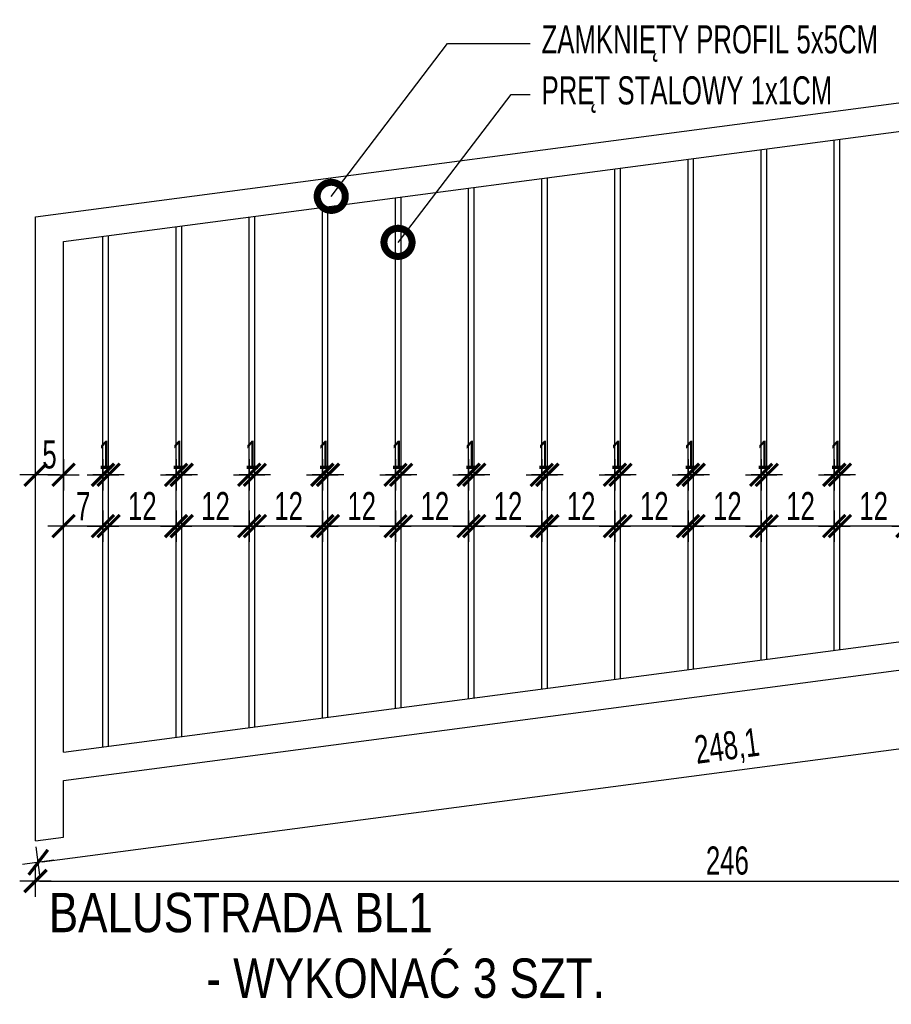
# Model space of a CAD drawing. Header units: millimetres. Extents: x 110792 to 170831, y 17890 to 25890.
# Tile 30 of 44: x 167611 to 167766, y 21319 to 21494. Entities that reach past the tile are written whole.
import ezdxf
from ezdxf import colors
from ezdxf.entities.mleader import LeaderData, LeaderLine
from ezdxf.math import Vec2, Vec3

# ---------------------------------------------------------------- set-up
doc = ezdxf.new("R2010")
doc.units = ezdxf.units.MM
doc.layers.get('DEFPOINTS').update_dxf_attribs({"lineweight": 9})
for name, color, linetype in [('_HSA_OPIS', 43, 'Continuous'), ('_HSA_WIDOKOWE_CIENKIE', 8, 'Continuous'), ('_HSA_WYM_20', 141, 'Continuous'), ('_HSA_ŚCIANY_CIENKIE', 2, 'Continuous')]:
    doc.layers.add(name, color=color, linetype=linetype)
doc.styles.add('ARIAL_20', font='Arial Narrow.ttf', dxfattribs={"width": 0.8, "height": 5})
doc.styles.add('ARIAL_30', font='Arial.ttf', dxfattribs={"width": 0.8, "height": 7})
doc.dimstyles.new('WYM_WEWN_20', dxfattribs={"dimscale": 0.7, "dimtxt": 5, "dimasz": 1, "dimexe": 10, "dimexo": 0, "dimgap": 1.5, "dimtad": 1, "dimdec": 1, "dimrnd": 1e-05, "dimtxsty": 'ARIAL_20', "dimblk": 'Wym-03', "dimcen": 0, "dimdle": 10, "dimse1": 1, "dimse2": 1, "dimclrt": 256, "dimazin": 2, "dimtfac": 1, "dimtdec": 1, "dimtix": 1, "dimtmove": 2, "dimatfit": 0, "dimfxl": 1, "dimtolj": 1, "dimtzin": 0, "dimarcsym": 0})

# ---------------------------------------------------------------- blocks, each defined once
blk = doc.blocks.new('Wym-03')
for p, q in [((0, 4), (0, -4)), ((-4, 0), (4, 0))]:
    blk.add_line(p, q)
blk.add_lwpolyline([(-2.83, -2.83, 0.8, 0.8, 0), (2.83, 2.83, 0.05, 0.05, 0)], format="xyseb")
blk = doc.blocks.new('*D314')
at = {"layer": '_HSA_WYM_20', "color": 0, "lineweight": -2, "transparency": 16777216}
blk.add_line((167614.81, 21341.19), (167859.41, 21341.19), dxfattribs=at)
at = {"layer": 'DEFPOINTS', "color": 0, "transparency": 16777216}
for p in [(167860.11, 21380.79), (167614.11, 21349.06), (167860.11, 21341.19)]:
    blk.add_point(p, dxfattribs=at)
at = {"layer": '_HSA_WYM_20', "color": 0, "lineweight": -2, "transparency": 16777216, "xscale": 0.7, "yscale": 0.7, "zscale": 0.7, "rotation": 180}
blk.add_blockref('Wym-03', (167614.11, 21341.19), dxfattribs=at)
at = {"layer": '_HSA_WYM_20', "color": 0, "lineweight": -2, "transparency": 16777216, "xscale": 0.7, "yscale": 0.7, "zscale": 0.7}
blk.add_blockref('Wym-03', (167860.11, 21341.19), dxfattribs=at)
at = {"layer": '_HSA_WYM_20', "transparency": 16777216, "insert": (167737.11, 21344.8), "char_height": 5, "attachment_point": 5, "style": 'ARIAL_20'}
blk.add_mtext('\\A1;246', dxfattribs=at)
blk = doc.blocks.new('*D334')
at = {"layer": '_HSA_WYM_20', "color": 0, "lineweight": -2, "transparency": 16777216}
blk.add_line((167768.41, 21404.29), (167757.81, 21404.29), dxfattribs=at)
at = {"layer": 'DEFPOINTS', "color": 0, "transparency": 16777216}
for p in [(167757.11, 21404.29), (167757.11, 21394.2), (167769.11, 21394.2)]:
    blk.add_point(p, dxfattribs=at)
at = {"layer": '_HSA_WYM_20', "color": 0, "lineweight": -2, "transparency": 16777216, "xscale": 0.7, "yscale": 0.7, "zscale": 0.7, "rotation": 180}
blk.add_blockref('Wym-03', (167757.11, 21404.29), dxfattribs=at)
at = {"layer": '_HSA_WYM_20', "color": 0, "lineweight": -2, "transparency": 16777216, "xscale": 0.7, "yscale": 0.7, "zscale": 0.7}
blk.add_blockref('Wym-03', (167769.11, 21404.29), dxfattribs=at)
at = {"layer": '_HSA_WYM_20', "transparency": 16777216, "insert": (167763.11, 21407.85), "char_height": 5, "attachment_point": 5, "style": 'ARIAL_20'}
blk.add_mtext('\\A1;12', dxfattribs=at)
blk = doc.blocks.new('*D335')
at = {"layer": '_HSA_WYM_20', "color": 0, "lineweight": -2, "transparency": 16777216}
for p, q in [((167755.41, 21413.41), (167754.71, 21413.41)), ((167757.11, 21413.41), (167756.11, 21413.41)), ((167757.81, 21413.41), (167758.51, 21413.41))]:
    blk.add_line(p, q, dxfattribs=at)
at = {"layer": 'DEFPOINTS', "color": 0, "transparency": 16777216}
for p in [(167756.11, 21413.41), (167756.11, 21404.29), (167757.11, 21404.29)]:
    blk.add_point(p, dxfattribs=at)
at = {"layer": '_HSA_WYM_20', "color": 0, "lineweight": -2, "transparency": 16777216, "xscale": 0.7, "yscale": 0.7, "zscale": 0.7}
blk.add_blockref('Wym-03', (167756.11, 21413.41), dxfattribs=at)
at = {"layer": '_HSA_WYM_20', "color": 0, "lineweight": -2, "transparency": 16777216, "xscale": 0.7, "yscale": 0.7, "zscale": 0.7, "rotation": 180}
blk.add_blockref('Wym-03', (167757.11, 21413.41), dxfattribs=at)
at = {"layer": '_HSA_WYM_20', "transparency": 16777216, "insert": (167756.61, 21416.97), "char_height": 5, "attachment_point": 5, "style": 'ARIAL_20'}
blk.add_mtext('\\A1;1', dxfattribs=at)
blk = doc.blocks.new('*D336')
at = {"layer": '_HSA_WYM_20', "color": 0, "lineweight": -2, "transparency": 16777216}
blk.add_line((167755.41, 21404.29), (167744.81, 21404.29), dxfattribs=at)
at = {"layer": 'DEFPOINTS', "color": 0, "transparency": 16777216}
for p in [(167744.11, 21404.29), (167744.11, 21394.2), (167756.11, 21394.2)]:
    blk.add_point(p, dxfattribs=at)
at = {"layer": '_HSA_WYM_20', "color": 0, "lineweight": -2, "transparency": 16777216, "xscale": 0.7, "yscale": 0.7, "zscale": 0.7, "rotation": 180}
blk.add_blockref('Wym-03', (167744.11, 21404.29), dxfattribs=at)
at = {"layer": '_HSA_WYM_20', "color": 0, "lineweight": -2, "transparency": 16777216, "xscale": 0.7, "yscale": 0.7, "zscale": 0.7}
blk.add_blockref('Wym-03', (167756.11, 21404.29), dxfattribs=at)
at = {"layer": '_HSA_WYM_20', "transparency": 16777216, "insert": (167750.11, 21407.85), "char_height": 5, "attachment_point": 5, "style": 'ARIAL_20'}
blk.add_mtext('\\A1;12', dxfattribs=at)
blk = doc.blocks.new('*D337')
at = {"layer": '_HSA_WYM_20', "color": 0, "lineweight": -2, "transparency": 16777216}
for p, q in [((167742.41, 21413.41), (167741.71, 21413.41)), ((167744.11, 21413.41), (167743.11, 21413.41)), ((167744.81, 21413.41), (167745.51, 21413.41))]:
    blk.add_line(p, q, dxfattribs=at)
at = {"layer": 'DEFPOINTS', "color": 0, "transparency": 16777216}
for p in [(167743.11, 21413.41), (167743.11, 21404.29), (167744.11, 21404.29)]:
    blk.add_point(p, dxfattribs=at)
at = {"layer": '_HSA_WYM_20', "color": 0, "lineweight": -2, "transparency": 16777216, "xscale": 0.7, "yscale": 0.7, "zscale": 0.7}
blk.add_blockref('Wym-03', (167743.11, 21413.41), dxfattribs=at)
at = {"layer": '_HSA_WYM_20', "color": 0, "lineweight": -2, "transparency": 16777216, "xscale": 0.7, "yscale": 0.7, "zscale": 0.7, "rotation": 180}
blk.add_blockref('Wym-03', (167744.11, 21413.41), dxfattribs=at)
at = {"layer": '_HSA_WYM_20', "transparency": 16777216, "insert": (167743.61, 21416.97), "char_height": 5, "attachment_point": 5, "style": 'ARIAL_20'}
blk.add_mtext('\\A1;1', dxfattribs=at)
blk = doc.blocks.new('*D338')
at = {"layer": '_HSA_WYM_20', "color": 0, "lineweight": -2, "transparency": 16777216}
blk.add_line((167742.41, 21404.29), (167731.81, 21404.29), dxfattribs=at)
at = {"layer": 'DEFPOINTS', "color": 0, "transparency": 16777216}
for p in [(167731.11, 21404.29), (167731.11, 21394.2), (167743.11, 21394.2)]:
    blk.add_point(p, dxfattribs=at)
at = {"layer": '_HSA_WYM_20', "color": 0, "lineweight": -2, "transparency": 16777216, "xscale": 0.7, "yscale": 0.7, "zscale": 0.7, "rotation": 180}
blk.add_blockref('Wym-03', (167731.11, 21404.29), dxfattribs=at)
at = {"layer": '_HSA_WYM_20', "color": 0, "lineweight": -2, "transparency": 16777216, "xscale": 0.7, "yscale": 0.7, "zscale": 0.7}
blk.add_blockref('Wym-03', (167743.11, 21404.29), dxfattribs=at)
at = {"layer": '_HSA_WYM_20', "transparency": 16777216, "insert": (167737.11, 21407.85), "char_height": 5, "attachment_point": 5, "style": 'ARIAL_20'}
blk.add_mtext('\\A1;12', dxfattribs=at)
blk = doc.blocks.new('*D339')
at = {"layer": '_HSA_WYM_20', "color": 0, "lineweight": -2, "transparency": 16777216}
for p, q in [((167729.41, 21413.41), (167728.71, 21413.41)), ((167731.11, 21413.41), (167730.11, 21413.41)), ((167731.81, 21413.41), (167732.51, 21413.41))]:
    blk.add_line(p, q, dxfattribs=at)
at = {"layer": 'DEFPOINTS', "color": 0, "transparency": 16777216}
for p in [(167730.11, 21413.41), (167730.11, 21404.29), (167731.11, 21404.29)]:
    blk.add_point(p, dxfattribs=at)
at = {"layer": '_HSA_WYM_20', "color": 0, "lineweight": -2, "transparency": 16777216, "xscale": 0.7, "yscale": 0.7, "zscale": 0.7}
blk.add_blockref('Wym-03', (167730.11, 21413.41), dxfattribs=at)
at = {"layer": '_HSA_WYM_20', "color": 0, "lineweight": -2, "transparency": 16777216, "xscale": 0.7, "yscale": 0.7, "zscale": 0.7, "rotation": 180}
blk.add_blockref('Wym-03', (167731.11, 21413.41), dxfattribs=at)
at = {"layer": '_HSA_WYM_20', "transparency": 16777216, "insert": (167730.61, 21416.97), "char_height": 5, "attachment_point": 5, "style": 'ARIAL_20'}
blk.add_mtext('\\A1;1', dxfattribs=at)
blk = doc.blocks.new('*D340')
at = {"layer": '_HSA_WYM_20', "color": 0, "lineweight": -2, "transparency": 16777216}
blk.add_line((167729.41, 21404.29), (167718.81, 21404.29), dxfattribs=at)
at = {"layer": 'DEFPOINTS', "color": 0, "transparency": 16777216}
for p in [(167718.11, 21404.29), (167718.11, 21394.2), (167730.11, 21394.2)]:
    blk.add_point(p, dxfattribs=at)
at = {"layer": '_HSA_WYM_20', "color": 0, "lineweight": -2, "transparency": 16777216, "xscale": 0.7, "yscale": 0.7, "zscale": 0.7, "rotation": 180}
blk.add_blockref('Wym-03', (167718.11, 21404.29), dxfattribs=at)
at = {"layer": '_HSA_WYM_20', "color": 0, "lineweight": -2, "transparency": 16777216, "xscale": 0.7, "yscale": 0.7, "zscale": 0.7}
blk.add_blockref('Wym-03', (167730.11, 21404.29), dxfattribs=at)
at = {"layer": '_HSA_WYM_20', "transparency": 16777216, "insert": (167724.11, 21407.85), "char_height": 5, "attachment_point": 5, "style": 'ARIAL_20'}
blk.add_mtext('\\A1;12', dxfattribs=at)
blk = doc.blocks.new('*D341')
at = {"layer": '_HSA_WYM_20', "color": 0, "lineweight": -2, "transparency": 16777216}
for p, q in [((167716.41, 21413.41), (167715.71, 21413.41)), ((167718.11, 21413.41), (167717.11, 21413.41)), ((167718.81, 21413.41), (167719.51, 21413.41))]:
    blk.add_line(p, q, dxfattribs=at)
at = {"layer": 'DEFPOINTS', "color": 0, "transparency": 16777216}
for p in [(167717.11, 21413.41), (167717.11, 21404.29), (167718.11, 21404.29)]:
    blk.add_point(p, dxfattribs=at)
at = {"layer": '_HSA_WYM_20', "color": 0, "lineweight": -2, "transparency": 16777216, "xscale": 0.7, "yscale": 0.7, "zscale": 0.7}
blk.add_blockref('Wym-03', (167717.11, 21413.41), dxfattribs=at)
at = {"layer": '_HSA_WYM_20', "color": 0, "lineweight": -2, "transparency": 16777216, "xscale": 0.7, "yscale": 0.7, "zscale": 0.7, "rotation": 180}
blk.add_blockref('Wym-03', (167718.11, 21413.41), dxfattribs=at)
at = {"layer": '_HSA_WYM_20', "transparency": 16777216, "insert": (167717.61, 21416.97), "char_height": 5, "attachment_point": 5, "style": 'ARIAL_20'}
blk.add_mtext('\\A1;1', dxfattribs=at)
blk = doc.blocks.new('*D342')
at = {"layer": '_HSA_WYM_20', "color": 0, "lineweight": -2, "transparency": 16777216}
blk.add_line((167716.41, 21404.29), (167705.81, 21404.29), dxfattribs=at)
at = {"layer": 'DEFPOINTS', "color": 0, "transparency": 16777216}
for p in [(167705.11, 21404.29), (167705.11, 21394.2), (167717.11, 21394.2)]:
    blk.add_point(p, dxfattribs=at)
at = {"layer": '_HSA_WYM_20', "color": 0, "lineweight": -2, "transparency": 16777216, "xscale": 0.7, "yscale": 0.7, "zscale": 0.7, "rotation": 180}
blk.add_blockref('Wym-03', (167705.11, 21404.29), dxfattribs=at)
at = {"layer": '_HSA_WYM_20', "color": 0, "lineweight": -2, "transparency": 16777216, "xscale": 0.7, "yscale": 0.7, "zscale": 0.7}
blk.add_blockref('Wym-03', (167717.11, 21404.29), dxfattribs=at)
at = {"layer": '_HSA_WYM_20', "transparency": 16777216, "insert": (167711.11, 21407.85), "char_height": 5, "attachment_point": 5, "style": 'ARIAL_20'}
blk.add_mtext('\\A1;12', dxfattribs=at)
blk = doc.blocks.new('*D343')
at = {"layer": '_HSA_WYM_20', "color": 0, "lineweight": -2, "transparency": 16777216}
for p, q in [((167703.41, 21413.41), (167702.71, 21413.41)), ((167705.11, 21413.41), (167704.11, 21413.41)), ((167705.81, 21413.41), (167706.51, 21413.41))]:
    blk.add_line(p, q, dxfattribs=at)
at = {"layer": 'DEFPOINTS', "color": 0, "transparency": 16777216}
for p in [(167704.11, 21413.41), (167704.11, 21404.29), (167705.11, 21404.29)]:
    blk.add_point(p, dxfattribs=at)
at = {"layer": '_HSA_WYM_20', "color": 0, "lineweight": -2, "transparency": 16777216, "xscale": 0.7, "yscale": 0.7, "zscale": 0.7}
blk.add_blockref('Wym-03', (167704.11, 21413.41), dxfattribs=at)
at = {"layer": '_HSA_WYM_20', "color": 0, "lineweight": -2, "transparency": 16777216, "xscale": 0.7, "yscale": 0.7, "zscale": 0.7, "rotation": 180}
blk.add_blockref('Wym-03', (167705.11, 21413.41), dxfattribs=at)
at = {"layer": '_HSA_WYM_20', "transparency": 16777216, "insert": (167704.61, 21416.97), "char_height": 5, "attachment_point": 5, "style": 'ARIAL_20'}
blk.add_mtext('\\A1;1', dxfattribs=at)
blk = doc.blocks.new('*D344')
at = {"layer": '_HSA_WYM_20', "color": 0, "lineweight": -2, "transparency": 16777216}
blk.add_line((167703.41, 21404.29), (167692.81, 21404.29), dxfattribs=at)
at = {"layer": 'DEFPOINTS', "color": 0, "transparency": 16777216}
for p in [(167692.11, 21404.29), (167692.11, 21394.2), (167704.11, 21394.2)]:
    blk.add_point(p, dxfattribs=at)
at = {"layer": '_HSA_WYM_20', "color": 0, "lineweight": -2, "transparency": 16777216, "xscale": 0.7, "yscale": 0.7, "zscale": 0.7, "rotation": 180}
blk.add_blockref('Wym-03', (167692.11, 21404.29), dxfattribs=at)
at = {"layer": '_HSA_WYM_20', "color": 0, "lineweight": -2, "transparency": 16777216, "xscale": 0.7, "yscale": 0.7, "zscale": 0.7}
blk.add_blockref('Wym-03', (167704.11, 21404.29), dxfattribs=at)
at = {"layer": '_HSA_WYM_20', "transparency": 16777216, "insert": (167698.11, 21407.85), "char_height": 5, "attachment_point": 5, "style": 'ARIAL_20'}
blk.add_mtext('\\A1;12', dxfattribs=at)
blk = doc.blocks.new('*D345')
at = {"layer": '_HSA_WYM_20', "color": 0, "lineweight": -2, "transparency": 16777216}
for p, q in [((167690.41, 21413.41), (167689.71, 21413.41)), ((167692.11, 21413.41), (167691.11, 21413.41)), ((167692.81, 21413.41), (167693.51, 21413.41))]:
    blk.add_line(p, q, dxfattribs=at)
at = {"layer": 'DEFPOINTS', "color": 0, "transparency": 16777216}
for p in [(167691.11, 21413.41), (167691.11, 21404.29), (167692.11, 21404.29)]:
    blk.add_point(p, dxfattribs=at)
at = {"layer": '_HSA_WYM_20', "color": 0, "lineweight": -2, "transparency": 16777216, "xscale": 0.7, "yscale": 0.7, "zscale": 0.7}
blk.add_blockref('Wym-03', (167691.11, 21413.41), dxfattribs=at)
at = {"layer": '_HSA_WYM_20', "color": 0, "lineweight": -2, "transparency": 16777216, "xscale": 0.7, "yscale": 0.7, "zscale": 0.7, "rotation": 180}
blk.add_blockref('Wym-03', (167692.11, 21413.41), dxfattribs=at)
at = {"layer": '_HSA_WYM_20', "transparency": 16777216, "insert": (167691.61, 21416.97), "char_height": 5, "attachment_point": 5, "style": 'ARIAL_20'}
blk.add_mtext('\\A1;1', dxfattribs=at)
blk = doc.blocks.new('*D346')
at = {"layer": '_HSA_WYM_20', "color": 0, "lineweight": -2, "transparency": 16777216}
blk.add_line((167690.41, 21404.29), (167679.81, 21404.29), dxfattribs=at)
at = {"layer": 'DEFPOINTS', "color": 0, "transparency": 16777216}
for p in [(167679.11, 21404.29), (167679.11, 21394.2), (167691.11, 21394.2)]:
    blk.add_point(p, dxfattribs=at)
at = {"layer": '_HSA_WYM_20', "color": 0, "lineweight": -2, "transparency": 16777216, "xscale": 0.7, "yscale": 0.7, "zscale": 0.7, "rotation": 180}
blk.add_blockref('Wym-03', (167679.11, 21404.29), dxfattribs=at)
at = {"layer": '_HSA_WYM_20', "color": 0, "lineweight": -2, "transparency": 16777216, "xscale": 0.7, "yscale": 0.7, "zscale": 0.7}
blk.add_blockref('Wym-03', (167691.11, 21404.29), dxfattribs=at)
at = {"layer": '_HSA_WYM_20', "transparency": 16777216, "insert": (167685.11, 21407.85), "char_height": 5, "attachment_point": 5, "style": 'ARIAL_20'}
blk.add_mtext('\\A1;12', dxfattribs=at)
blk = doc.blocks.new('*D347')
at = {"layer": '_HSA_WYM_20', "color": 0, "lineweight": -2, "transparency": 16777216}
for p, q in [((167677.41, 21413.41), (167676.71, 21413.41)), ((167679.11, 21413.41), (167678.11, 21413.41)), ((167679.81, 21413.41), (167680.51, 21413.41))]:
    blk.add_line(p, q, dxfattribs=at)
at = {"layer": 'DEFPOINTS', "color": 0, "transparency": 16777216}
for p in [(167678.11, 21413.41), (167678.11, 21404.29), (167679.11, 21404.29)]:
    blk.add_point(p, dxfattribs=at)
at = {"layer": '_HSA_WYM_20', "color": 0, "lineweight": -2, "transparency": 16777216, "xscale": 0.7, "yscale": 0.7, "zscale": 0.7}
blk.add_blockref('Wym-03', (167678.11, 21413.41), dxfattribs=at)
at = {"layer": '_HSA_WYM_20', "color": 0, "lineweight": -2, "transparency": 16777216, "xscale": 0.7, "yscale": 0.7, "zscale": 0.7, "rotation": 180}
blk.add_blockref('Wym-03', (167679.11, 21413.41), dxfattribs=at)
at = {"layer": '_HSA_WYM_20', "transparency": 16777216, "insert": (167678.61, 21416.97), "char_height": 5, "attachment_point": 5, "style": 'ARIAL_20'}
blk.add_mtext('\\A1;1', dxfattribs=at)
blk = doc.blocks.new('*D348')
at = {"layer": '_HSA_WYM_20', "color": 0, "lineweight": -2, "transparency": 16777216}
blk.add_line((167677.41, 21404.29), (167666.81, 21404.29), dxfattribs=at)
at = {"layer": 'DEFPOINTS', "color": 0, "transparency": 16777216}
for p in [(167666.11, 21404.29), (167666.11, 21394.2), (167678.11, 21394.2)]:
    blk.add_point(p, dxfattribs=at)
at = {"layer": '_HSA_WYM_20', "color": 0, "lineweight": -2, "transparency": 16777216, "xscale": 0.7, "yscale": 0.7, "zscale": 0.7, "rotation": 180}
blk.add_blockref('Wym-03', (167666.11, 21404.29), dxfattribs=at)
at = {"layer": '_HSA_WYM_20', "color": 0, "lineweight": -2, "transparency": 16777216, "xscale": 0.7, "yscale": 0.7, "zscale": 0.7}
blk.add_blockref('Wym-03', (167678.11, 21404.29), dxfattribs=at)
at = {"layer": '_HSA_WYM_20', "transparency": 16777216, "insert": (167672.11, 21407.85), "char_height": 5, "attachment_point": 5, "style": 'ARIAL_20'}
blk.add_mtext('\\A1;12', dxfattribs=at)
blk = doc.blocks.new('*D349')
at = {"layer": '_HSA_WYM_20', "color": 0, "lineweight": -2, "transparency": 16777216}
for p, q in [((167664.41, 21413.41), (167663.71, 21413.41)), ((167666.11, 21413.41), (167665.11, 21413.41)), ((167666.81, 21413.41), (167667.51, 21413.41))]:
    blk.add_line(p, q, dxfattribs=at)
at = {"layer": 'DEFPOINTS', "color": 0, "transparency": 16777216}
for p in [(167665.11, 21413.41), (167665.11, 21404.29), (167666.11, 21404.29)]:
    blk.add_point(p, dxfattribs=at)
at = {"layer": '_HSA_WYM_20', "color": 0, "lineweight": -2, "transparency": 16777216, "xscale": 0.7, "yscale": 0.7, "zscale": 0.7}
blk.add_blockref('Wym-03', (167665.11, 21413.41), dxfattribs=at)
at = {"layer": '_HSA_WYM_20', "color": 0, "lineweight": -2, "transparency": 16777216, "xscale": 0.7, "yscale": 0.7, "zscale": 0.7, "rotation": 180}
blk.add_blockref('Wym-03', (167666.11, 21413.41), dxfattribs=at)
at = {"layer": '_HSA_WYM_20', "transparency": 16777216, "insert": (167665.61, 21416.97), "char_height": 5, "attachment_point": 5, "style": 'ARIAL_20'}
blk.add_mtext('\\A1;1', dxfattribs=at)
blk = doc.blocks.new('*D350')
at = {"layer": '_HSA_WYM_20', "color": 0, "lineweight": -2, "transparency": 16777216}
blk.add_line((167664.41, 21404.29), (167653.81, 21404.29), dxfattribs=at)
at = {"layer": 'DEFPOINTS', "color": 0, "transparency": 16777216}
for p in [(167653.11, 21404.29), (167653.11, 21394.2), (167665.11, 21394.2)]:
    blk.add_point(p, dxfattribs=at)
at = {"layer": '_HSA_WYM_20', "color": 0, "lineweight": -2, "transparency": 16777216, "xscale": 0.7, "yscale": 0.7, "zscale": 0.7, "rotation": 180}
blk.add_blockref('Wym-03', (167653.11, 21404.29), dxfattribs=at)
at = {"layer": '_HSA_WYM_20', "color": 0, "lineweight": -2, "transparency": 16777216, "xscale": 0.7, "yscale": 0.7, "zscale": 0.7}
blk.add_blockref('Wym-03', (167665.11, 21404.29), dxfattribs=at)
at = {"layer": '_HSA_WYM_20', "transparency": 16777216, "insert": (167659.11, 21407.85), "char_height": 5, "attachment_point": 5, "style": 'ARIAL_20'}
blk.add_mtext('\\A1;12', dxfattribs=at)
blk = doc.blocks.new('*D351')
at = {"layer": '_HSA_WYM_20', "color": 0, "lineweight": -2, "transparency": 16777216}
for p, q in [((167651.41, 21413.41), (167650.71, 21413.41)), ((167653.11, 21413.41), (167652.11, 21413.41)), ((167653.81, 21413.41), (167654.51, 21413.41))]:
    blk.add_line(p, q, dxfattribs=at)
at = {"layer": 'DEFPOINTS', "color": 0, "transparency": 16777216}
for p in [(167652.11, 21413.41), (167652.11, 21404.29), (167653.11, 21404.29)]:
    blk.add_point(p, dxfattribs=at)
at = {"layer": '_HSA_WYM_20', "color": 0, "lineweight": -2, "transparency": 16777216, "xscale": 0.7, "yscale": 0.7, "zscale": 0.7}
blk.add_blockref('Wym-03', (167652.11, 21413.41), dxfattribs=at)
at = {"layer": '_HSA_WYM_20', "color": 0, "lineweight": -2, "transparency": 16777216, "xscale": 0.7, "yscale": 0.7, "zscale": 0.7, "rotation": 180}
blk.add_blockref('Wym-03', (167653.11, 21413.41), dxfattribs=at)
at = {"layer": '_HSA_WYM_20', "transparency": 16777216, "insert": (167652.61, 21416.97), "char_height": 5, "attachment_point": 5, "style": 'ARIAL_20'}
blk.add_mtext('\\A1;1', dxfattribs=at)
blk = doc.blocks.new('*D352')
at = {"layer": '_HSA_WYM_20', "color": 0, "lineweight": -2, "transparency": 16777216}
blk.add_line((167651.41, 21404.29), (167640.81, 21404.29), dxfattribs=at)
at = {"layer": 'DEFPOINTS', "color": 0, "transparency": 16777216}
for p in [(167640.11, 21404.29), (167640.11, 21394.2), (167652.11, 21394.2)]:
    blk.add_point(p, dxfattribs=at)
at = {"layer": '_HSA_WYM_20', "color": 0, "lineweight": -2, "transparency": 16777216, "xscale": 0.7, "yscale": 0.7, "zscale": 0.7, "rotation": 180}
blk.add_blockref('Wym-03', (167640.11, 21404.29), dxfattribs=at)
at = {"layer": '_HSA_WYM_20', "color": 0, "lineweight": -2, "transparency": 16777216, "xscale": 0.7, "yscale": 0.7, "zscale": 0.7}
blk.add_blockref('Wym-03', (167652.11, 21404.29), dxfattribs=at)
at = {"layer": '_HSA_WYM_20', "transparency": 16777216, "insert": (167646.11, 21407.85), "char_height": 5, "attachment_point": 5, "style": 'ARIAL_20'}
blk.add_mtext('\\A1;12', dxfattribs=at)
blk = doc.blocks.new('*D353')
at = {"layer": '_HSA_WYM_20', "color": 0, "lineweight": -2, "transparency": 16777216}
for p, q in [((167638.41, 21413.41), (167637.71, 21413.41)), ((167640.11, 21413.41), (167639.11, 21413.41)), ((167640.81, 21413.41), (167641.51, 21413.41))]:
    blk.add_line(p, q, dxfattribs=at)
at = {"layer": 'DEFPOINTS', "color": 0, "transparency": 16777216}
for p in [(167639.11, 21413.41), (167639.11, 21404.29), (167640.11, 21404.29)]:
    blk.add_point(p, dxfattribs=at)
at = {"layer": '_HSA_WYM_20', "color": 0, "lineweight": -2, "transparency": 16777216, "xscale": 0.7, "yscale": 0.7, "zscale": 0.7}
blk.add_blockref('Wym-03', (167639.11, 21413.41), dxfattribs=at)
at = {"layer": '_HSA_WYM_20', "color": 0, "lineweight": -2, "transparency": 16777216, "xscale": 0.7, "yscale": 0.7, "zscale": 0.7, "rotation": 180}
blk.add_blockref('Wym-03', (167640.11, 21413.41), dxfattribs=at)
at = {"layer": '_HSA_WYM_20', "transparency": 16777216, "insert": (167639.61, 21416.97), "char_height": 5, "attachment_point": 5, "style": 'ARIAL_20'}
blk.add_mtext('\\A1;1', dxfattribs=at)
blk = doc.blocks.new('*D354')
at = {"layer": '_HSA_WYM_20', "color": 0, "lineweight": -2, "transparency": 16777216}
blk.add_line((167638.41, 21404.29), (167627.81, 21404.29), dxfattribs=at)
at = {"layer": 'DEFPOINTS', "color": 0, "transparency": 16777216}
for p in [(167627.11, 21404.29), (167627.11, 21394.2), (167639.11, 21394.2)]:
    blk.add_point(p, dxfattribs=at)
at = {"layer": '_HSA_WYM_20', "color": 0, "lineweight": -2, "transparency": 16777216, "xscale": 0.7, "yscale": 0.7, "zscale": 0.7, "rotation": 180}
blk.add_blockref('Wym-03', (167627.11, 21404.29), dxfattribs=at)
at = {"layer": '_HSA_WYM_20', "color": 0, "lineweight": -2, "transparency": 16777216, "xscale": 0.7, "yscale": 0.7, "zscale": 0.7}
blk.add_blockref('Wym-03', (167639.11, 21404.29), dxfattribs=at)
at = {"layer": '_HSA_WYM_20', "transparency": 16777216, "insert": (167633.11, 21407.85), "char_height": 5, "attachment_point": 5, "style": 'ARIAL_20'}
blk.add_mtext('\\A1;12', dxfattribs=at)
blk = doc.blocks.new('*D355')
at = {"layer": '_HSA_WYM_20', "color": 0, "lineweight": -2, "transparency": 16777216}
for p, q in [((167625.41, 21413.41), (167624.71, 21413.41)), ((167627.11, 21413.41), (167626.11, 21413.41)), ((167627.81, 21413.41), (167628.51, 21413.41))]:
    blk.add_line(p, q, dxfattribs=at)
at = {"layer": 'DEFPOINTS', "color": 0, "transparency": 16777216}
for p in [(167626.11, 21413.41), (167626.11, 21404.29), (167627.11, 21404.29)]:
    blk.add_point(p, dxfattribs=at)
at = {"layer": '_HSA_WYM_20', "color": 0, "lineweight": -2, "transparency": 16777216, "xscale": 0.7, "yscale": 0.7, "zscale": 0.7}
blk.add_blockref('Wym-03', (167626.11, 21413.41), dxfattribs=at)
at = {"layer": '_HSA_WYM_20', "color": 0, "lineweight": -2, "transparency": 16777216, "xscale": 0.7, "yscale": 0.7, "zscale": 0.7, "rotation": 180}
blk.add_blockref('Wym-03', (167627.11, 21413.41), dxfattribs=at)
at = {"layer": '_HSA_WYM_20', "transparency": 16777216, "insert": (167626.61, 21416.97), "char_height": 5, "attachment_point": 5, "style": 'ARIAL_20'}
blk.add_mtext('\\A1;1', dxfattribs=at)
blk = doc.blocks.new('*D356')
at = {"layer": '_HSA_WYM_20', "color": 0, "lineweight": -2, "transparency": 16777216}
blk.add_line((167625.41, 21404.29), (167619.81, 21404.29), dxfattribs=at)
at = {"layer": 'DEFPOINTS', "color": 0, "transparency": 16777216}
for p in [(167619.11, 21404.29), (167619.11, 21404.29), (167626.11, 21404.29)]:
    blk.add_point(p, dxfattribs=at)
at = {"layer": '_HSA_WYM_20', "color": 0, "lineweight": -2, "transparency": 16777216, "xscale": 0.7, "yscale": 0.7, "zscale": 0.7}
for p, rotation in [((167619.11, 21404.29), 180.0000000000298), ((167626.11, 21404.29), 2.973621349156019e-11)]:
    blk.add_blockref('Wym-03', p, dxfattribs=dict(at, rotation=rotation))
at = {"layer": '_HSA_WYM_20', "transparency": 16777216, "insert": (167622.61, 21407.84), "char_height": 5, "attachment_point": 5, "style": 'ARIAL_20'}
blk.add_mtext('\\A1;7', dxfattribs=at)
blk = doc.blocks.new('*D357')
at = {"layer": '_HSA_WYM_20', "color": 0, "lineweight": -2, "transparency": 16777216}
blk.add_line((167618.41, 21413.41), (167614.81, 21413.41), dxfattribs=at)
at = {"layer": 'DEFPOINTS', "color": 0, "transparency": 16777216}
for p in [(167614.11, 21413.41), (167614.11, 21404.29), (167619.11, 21404.29)]:
    blk.add_point(p, dxfattribs=at)
at = {"layer": '_HSA_WYM_20', "color": 0, "lineweight": -2, "transparency": 16777216, "xscale": 0.7, "yscale": 0.7, "zscale": 0.7, "rotation": 180}
blk.add_blockref('Wym-03', (167614.11, 21413.41), dxfattribs=at)
at = {"layer": '_HSA_WYM_20', "color": 0, "lineweight": -2, "transparency": 16777216, "xscale": 0.7, "yscale": 0.7, "zscale": 0.7}
blk.add_blockref('Wym-03', (167619.11, 21413.41), dxfattribs=at)
at = {"layer": '_HSA_WYM_20', "transparency": 16777216, "insert": (167616.61, 21417), "char_height": 5, "attachment_point": 5, "style": 'ARIAL_20'}
blk.add_mtext('\\A1;5', dxfattribs=at)
blk = doc.blocks.new('*D365')
at = {"layer": '_HSA_WYM_20', "color": 0, "lineweight": -2, "transparency": 16777216}
blk.add_line((167615.31, 21344.62), (167859.92, 21376.9), dxfattribs=at)
at = {"layer": 'DEFPOINTS', "color": 0, "transparency": 16777216}
for p in [(167860.11, 21380.79), (167860.61, 21377), (167614.11, 21348.32)]:
    blk.add_point(p, dxfattribs=at)
at = {"layer": '_HSA_WYM_20', "color": 0, "lineweight": -2, "transparency": 16777216, "xscale": 0.7, "yscale": 0.7, "zscale": 0.7}
for p, rotation in [((167860.61, 21377), 7.519570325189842), ((167614.61, 21344.52), 187.5195703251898)]:
    blk.add_blockref('Wym-03', p, dxfattribs=dict(at, rotation=rotation))
at = {"layer": '_HSA_WYM_20', "transparency": 16777216, "insert": (167737.08, 21364.78), "char_height": 5, "attachment_point": 5, "rotation": 7.5196, "style": 'ARIAL_20'}
blk.add_mtext('\\A1;248,1', dxfattribs=at)
blk = doc.blocks.new('_DotSmall')
at = {"color": 0, "linetype": 'ByBlock', "const_width": 0.5}
blk.add_lwpolyline([(-0.0625, 0, 1), (0.0625, 0, 1)], format="xyb", close=True, dxfattribs=at)

msp = doc.modelspace()

# ---------------------------------------------------------------- linework, layer by layer
at = {"layer": '_HSA_WIDOKOWE_CIENKIE'}
for p, q in [((167756.11, 21382.19), (167756.11, 21472.97)), ((167757.11, 21382.32), (167757.11, 21473.1)), ((167743.11, 21380.48), (167743.11, 21471.26)), ((167744.11, 21380.61), (167744.11, 21471.39)), ((167730.11, 21378.76), (167730.11, 21469.54)), ((167731.11, 21378.89), (167731.11, 21469.67)), ((167717.11, 21377.04), (167717.11, 21467.82)), ((167718.11, 21377.18), (167718.11, 21467.96)), ((167704.11, 21375.33), (167704.11, 21466.11)), ((167705.11, 21375.46), (167705.11, 21466.24)), ((167691.11, 21373.61), (167691.11, 21464.39)), ((167692.11, 21373.74), (167692.11, 21464.52)), ((167678.11, 21371.9), (167678.11, 21462.68)), ((167679.11, 21372.03), (167679.11, 21462.81)), ((167665.11, 21370.18), (167665.11, 21460.96)), ((167666.11, 21370.31), (167666.11, 21461.09)), ((167652.11, 21368.46), (167652.11, 21459.24)), ((167653.11, 21368.6), (167653.11, 21459.38)), ((167639.11, 21366.75), (167639.11, 21457.53)), ((167640.11, 21366.88), (167640.11, 21457.66)), ((167626.11, 21365.03), (167626.11, 21455.81)), ((167627.11, 21365.16), (167627.11, 21455.94))]:
    msp.add_line(p, q, dxfattribs=at)
at = {"layer": '_HSA_ŚCIANY_CIENKIE', "ltscale": 10}
for p, q in [((167614.11, 21459.27), (167860.11, 21491.74)), ((167619.11, 21454.89), (167855.11, 21486.04)), ((167614.11, 21348.32), (167614.11, 21459.27)), ((167619.11, 21364.11), (167619.11, 21454.89)), ((167619.11, 21364.11), (167855.11, 21395.26)), ((167619.11, 21359.06), (167855.11, 21390.22)), ((167619.11, 21348.98), (167619.11, 21359.06)), ((167614.11, 21348.32), (167619.11, 21348.98))]:
    msp.add_line(p, q, dxfattribs=at)

# ---------------------------------------------------------------- texts
at = {"layer": '_HSA_OPIS', "insert": (167616.49, 21339.09), "char_height": 7, "attachment_point": 1, "style": 'ARIAL_30'}
msp.add_mtext_dynamic_manual_height_columns('BALUSTRADA BL1 \\P^I- WYKONAĆ 3 SZT.', width=122.8597, gutter_width=50, heights=[0], dxfattribs=at)

# ---------------------------------------------------------------- dimensions: what is measured, and where the dimension line sits
at = {"layer": '_HSA_WYM_20'}
for p1, p2, distance, picture, middle in [((167619.11, 21404.29), (167614.11, 21404.29), -9.12, '*D357', (167616.61, 21417)), ((167627.11, 21404.29), (167626.11, 21404.29), -9.12, '*D355', (167626.61, 21416.97)), ((167640.11, 21404.29), (167639.11, 21404.29), -9.12, '*D353', (167639.61, 21416.97)), ((167653.11, 21404.29), (167652.11, 21404.29), -9.12, '*D351', (167652.61, 21416.97)), ((167666.11, 21404.29), (167665.11, 21404.29), -9.12, '*D349', (167665.61, 21416.97)), ((167679.11, 21404.29), (167678.11, 21404.29), -9.12, '*D347', (167678.61, 21416.97)), ((167692.11, 21404.29), (167691.11, 21404.29), -9.12, '*D345', (167691.61, 21416.97)), ((167705.11, 21404.29), (167704.11, 21404.29), -9.12, '*D343', (167704.61, 21416.97)), ((167718.11, 21404.29), (167717.11, 21404.29), -9.12, '*D341', (167717.61, 21416.97)), ((167731.11, 21404.29), (167730.11, 21404.29), -9.12, '*D339', (167730.61, 21416.97)), ((167744.11, 21404.29), (167743.11, 21404.29), -9.12, '*D337', (167743.61, 21416.97)), ((167757.11, 21404.29), (167756.11, 21404.29), -9.12, '*D335', (167756.61, 21416.97)), ((167626.11, 21404.29), (167619.11, 21404.29), 0, '*D356', (167622.61, 21407.84)), ((167639.11, 21394.2), (167627.11, 21394.2), -10.09, '*D354', (167633.11, 21407.85)), ((167652.11, 21394.2), (167640.11, 21394.2), -10.09, '*D352', (167646.11, 21407.85)), ((167665.11, 21394.2), (167653.11, 21394.2), -10.09, '*D350', (167659.11, 21407.85)), ((167678.11, 21394.2), (167666.11, 21394.2), -10.09, '*D348', (167672.11, 21407.85)), ((167691.11, 21394.2), (167679.11, 21394.2), -10.09, '*D346', (167685.11, 21407.85)), ((167704.11, 21394.2), (167692.11, 21394.2), -10.09, '*D344', (167698.11, 21407.85)), ((167717.11, 21394.2), (167705.11, 21394.2), -10.09, '*D342', (167711.11, 21407.85)), ((167730.11, 21394.2), (167718.11, 21394.2), -10.09, '*D340', (167724.11, 21407.85)), ((167743.11, 21394.2), (167731.11, 21394.2), -10.09, '*D338', (167737.11, 21407.85)), ((167756.11, 21394.2), (167744.11, 21394.2), -10.09, '*D336', (167750.11, 21407.85)), ((167769.11, 21394.2), (167757.11, 21394.2), -10.09, '*D334', (167763.11, 21407.85)), ((167614.11, 21348.32), (167860.11, 21380.79), -3.83, '*D365', (167737.08, 21364.78))]:
    dim = msp.add_aligned_dim(p1=p1, p2=p2, distance=distance, dimstyle='WYM_WEWN_20', dxfattribs=at)
    dim.commit()
    dim.dimension.update_dxf_attribs({"geometry": picture, "text_midpoint": middle})
dim = msp.add_linear_dim(base=(167860.11, 21341.19), p1=(167614.11, 21349.06), p2=(167860.11, 21380.79), dimstyle='WYM_WEWN_20', dxfattribs=at)
dim.commit()
dim.dimension.update_dxf_attribs({"geometry": '*D314', "text_midpoint": (167737.11, 21344.8)})

# ---------------------------------------------------------------- leaders
at = {"layer": '_HSA_OPIS'}
ml = msp.add_multileader_mtext('Standard', dxfattribs=at)
ml.set_content('ZAMKNIĘTY PROFIL 5x5CM', color=256, style='ARIAL_20')
ml.set_leader_properties()
ml.set_arrow_properties(name='DOTSMALL')
ml.build(insert=Vec2(0, 0))
ml.multileader.update_dxf_attribs({"dogleg_length": 10, "arrow_head_size": 10})
ctx = ml.context
ctx.base_point, ctx.char_height, ctx.arrow_head_size, ctx.plane_origin = Vec3(167702.07, 21490.1), 5, 10, Vec3(168432.89, 22381.85)
notes = []
notes.append((ctx, [(0, (1, 1, 0), (167687.33, 21490.1), (1, 0), 14.73, [(0, [(167666.69, 21462.92)], 0, [])])]))
ctx.mtext.insert, ctx.mtext.rotation, ctx.mtext.width, ctx.mtext.defined_height = Vec3(167704.07, 21493.33), -6.283185, 62.1142, 21.23
ml = msp.add_multileader_mtext('Standard', dxfattribs=at)
ml.set_content('PRĘT STALOWY 1x1CM', color=256, style='ARIAL_20')
ml.set_leader_properties()
ml.set_arrow_properties(name='DOTSMALL')
ml.build(insert=Vec2(0, 0))
ml.multileader.update_dxf_attribs({"dogleg_length": 10, "arrow_head_size": 10})
ctx = ml.context
ctx.base_point, ctx.char_height, ctx.arrow_head_size, ctx.plane_origin = Vec3(167702.07, 21481.04), 5, 10, Vec3(168444.21, 22372.79)
notes.append((ctx, [(0, (1, 1, 0), (167698.66, 21481.04), (1, 0), 3.41, [(0, [(167678.56, 21454.74)], 0, [])])]))
ctx.mtext.insert, ctx.mtext.rotation, ctx.mtext.width, ctx.mtext.defined_height = Vec3(167704.07, 21484.26), -6.283185, 62.1142, 21.23
for ctx, leaders in notes:
    for number, flags, end, landing, length, lines in leaders:
        leader = LeaderData()
        leader.index, (leader.has_last_leader_line, leader.has_dogleg_vector, leader.attachment_direction) = number, flags
        leader.last_leader_point, leader.dogleg_vector, leader.dogleg_length = Vec3(end), Vec3(landing), length
        for number, points, colour, breaks in lines:
            line = LeaderLine()
            line.index, line.vertices, line.color, line.breaks = number, Vec3.list(points), colors.encode_raw_color(colour), breaks
            leader.lines.append(line)
        ctx.leaders.append(leader)

doc.saveas('drawing.dxf')
